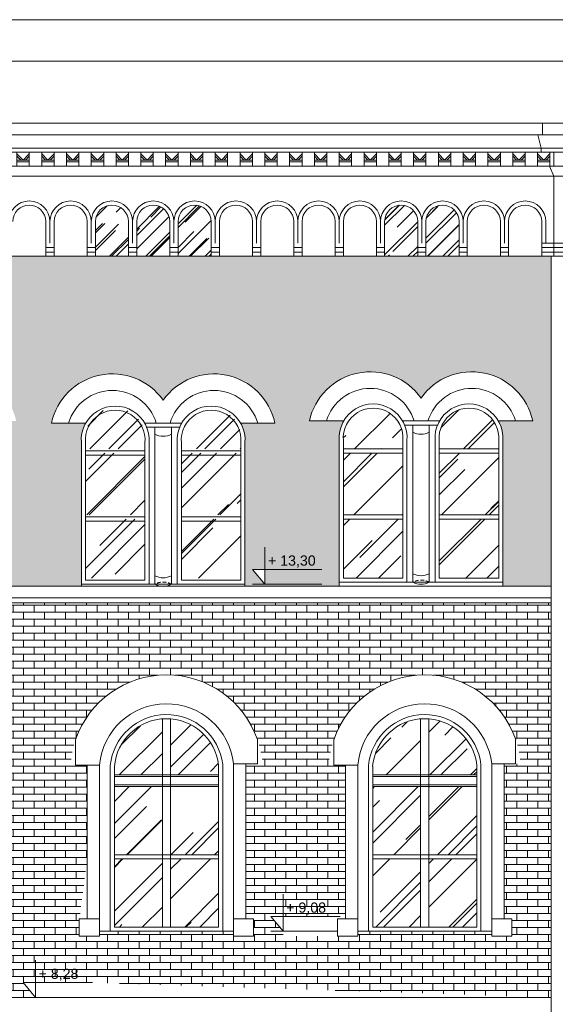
# Model space of a CAD drawing. Header units: millimetres. Extents: x -5254 to 173417, y -28809 to -6400.
# Tile 151 of 256: x 120555 to 121203, y -19064 to -17874. Entities that reach past the tile are written whole.
import ezdxf

# ---------------------------------------------------------------- set-up
doc = ezdxf.new("R2010")
doc.units = ezdxf.units.MM
doc.linetypes.add('HIDDEN', pattern=[9.525, 6.35, -3.175])
for name, color, linetype, lineweight in [('me_cegła', 7, 'Continuous', 5), ('me_cienka', 7, 'Continuous', 15), ('me_cienkie', 7, 'Continuous', 9), ('me_drewno', 7, 'Continuous', 15), ('me_koty', 7, 'Continuous', 13), ('me_szyby', 7, 'Continuous', 13), ('me_tabela', 7, 'Continuous', 20), ('me_ściany', 7, 'Continuous', 20)]:
    doc.layers.add(name, color=color, linetype=linetype, lineweight=lineweight)
doc.styles.add('TABELKA', font='arial.ttf')

# ---------------------------------------------------------------- blocks, each defined once
blk = doc.blocks.new('arch1')
at = {"layer": 'me_cienkie'}
for p, q in [((-42, 231.9), (-42, 202.6)), ((178, 231.4), (178, 201)), ((-42, 202.6), (-28, 202.6)), ((178, 201), (164, 201)), ((-13, 0), (149, 0))]:
    blk.add_line(p, q, dxfattribs=at)
for points in [[(-13, 202.6), (-38, 202.6)], [(-28, 15), (-28, 202.6)], [(-13, 0), (-13, 202.6)], [(149, 0), (149, 201)], [(149, 201), (174, 201)], [(164, 15), (164, 201)], [(-13, 4.5), (-13, -6), (-37.5, -6), (-37.5, 15)], [(-37.5, 15), (-13, 15)], [(149, 4.5), (149, -6), (173.5, -6), (173.5, 15)], [(173.5, 15), (149, 15)]]:
    blk.add_lwpolyline(points, dxfattribs=at)
blk.add_arc((67.9, 193.6), 116.4, 18.9472, 160.8043, dxfattribs=at)
blk = doc.blocks.new('*U11737')
at = {"layer": 'me_cienkie'}
for points in [[(-7.5, -8.5), (-7.5, 8.5)], [(-7.5, 6.5), (0, -1)], [(-7.5, 3.7), (-2.8, -1)], [(7.5, 6.5), (0, -1)], [(7.5, 3.7), (2.8, -1)], [(7.5, -8.5), (7.5, 8.5)], [(0, -1), (-7.5, -1)], [(0, -3), (-7.5, -3)], [(0, -1), (7.5, -1)], [(0, -3), (7.5, -3)]]:
    blk.add_lwpolyline(points, dxfattribs=at)
blk = doc.blocks.new('*U11738')
at = {"layer": 'me_cienkie', "color": 0, "linetype": 'ByBlock', "lineweight": -2, "transparency": 16777216}
for p in [(0, 0), (30, 0), (60, 0), (90, 0), (120, 0), (150, 0), (180, 0), (210, 0), (240, 0), (270, 0), (300, 0), (330, 0), (360, 0), (390, 0), (420, 0), (450, 0), (480, 0), (510, 0), (540, 0), (570, 0), (600, 0), (630, 0), (660, 0), (690, 0), (720, 0), (750, 0), (780, 0), (810, 0), (840, 0), (870, 0), (900, 0), (930, 0), (960, 0), (990, 0), (1020, 0), (1050, 0), (1080, 0), (1110, 0), (1140, 0), (1170, 0), (1200, 0), (1230, 0)]:
    blk.add_blockref('*U11737', p, dxfattribs=at)
blk = doc.blocks.new('KOTA')
at = {"color": 0}
for p, q in [((0, 0), (0, 50)), ((-16.6, 20), (76.8, 20)), ((-16.6, 20), (0, 0))]:
    blk.add_line(p, q, dxfattribs=at)
at = {"color": 0, "style": 'TABELKA', "flags": 4}
blk.add_attdef('POZIOM', (1.4, 25), '', height=13.7, rotation=360, dxfattribs=at)

msp = doc.modelspace()

# ---------------------------------------------------------------- hatches: boundary and pattern name
at = {"layer": 'me_cegła'}
h = msp.add_hatch(dxfattribs=at)
h.set_pattern_fill('AR-BRSTD', color=256, scale=0.125)
h.set_pattern_definition([(0, (119228.299, -18558.96), (0, 8.467725), []), (90, (119228.299, -18558.96), (-12.7, 8.467725), [8.46772, -8.46772])])
h.paths.add_polyline_path([(119595.2, -18382.84, -0.1512883), (119600.6, -18359.12), (119559.05, -18359.12, -0.6510077), (119694.2, -18331.35, -0.6510077), (119829.35, -18359.12), (119787.79, -18359.12, -0.1512883), (119793.2, -18382.84), (119793.2, -18553.96), (119793.2, -18558.96), (119933.2, -18558.96), (119933.2, -18159.96), (119228.3, -18159.96), (119228.3, -18558.96), (119275.2, -18558.96), (119275.2, -18553.96), (119275.2, -18382.84, -0.1512883), (119280.6, -18359.12), (119239.05, -18359.12, -0.6510077), (119374.2, -18331.35, -0.6510077), (119509.35, -18359.12), (119467.79, -18359.12, -0.1512883), (119473.2, -18382.84), (119473.2, -18553.96), (119473.2, -18558.96), (119595.2, -18558.96), (119595.2, -18553.96)])
h.paths.add_polyline_path([(119830, -18535.96), (119844.91, -18535.96), (119844.91, -18553.96)], flags=16)
h.paths.add_polyline_path([(120629.7, -18385.34, -0.1512883), (120635.1, -18361.62), (120593.55, -18361.62, -0.6510077), (120728.7, -18333.85, -0.6510077), (120863.85, -18361.62), (120822.29, -18361.62, -0.1512883), (120827.7, -18385.34), (120827.7, -18556.46), (120827.7, -18558.96), (120941.7, -18558.96), (120941.7, -18553.96), (120941.7, -18382.84, -0.1512883), (120947.1, -18359.12), (120905.55, -18359.12, -0.6510077), (121040.7, -18331.35, -0.6510077), (121175.85, -18359.12), (121134.29, -18359.12, -0.1512883), (121139.7, -18382.84), (121139.7, -18553.96), (121139.7, -18558.96), (121198.2, -18558.96), (121198.2, -18159.96), (119950.2, -18159.96), (119950.2, -18558.96), (120003.7, -18558.96), (120003.7, -18553.96), (120003.7, -18382.84, -0.1512883), (120009.1, -18359.12), (119967.55, -18359.12, -0.6510077), (120102.7, -18331.35, -0.6510077), (120237.85, -18359.12), (120196.29, -18359.12, -0.1512883), (120201.7, -18382.84), (120201.7, -18553.96), (120201.7, -18558.96), (120316.7, -18558.96), (120316.7, -18553.96), (120316.7, -18382.84, -0.1512883), (120322.1, -18359.12), (120280.55, -18359.12, -0.6510077), (120415.7, -18331.35, -0.6510077), (120550.85, -18359.12), (120509.29, -18359.12, -0.1512883), (120514.7, -18382.84), (120514.7, -18553.96), (120514.7, -18558.96), (120629.7, -18558.96), (120629.7, -18556.46)])
h.paths.add_polyline_path([(120836.81, -18538.46), (120851.71, -18538.46), (120851.71, -18556.46)], flags=16)
h.paths.add_polyline_path([(120851.76, -18540.09), (120916.97, -18540.09), (120916.97, -18517.91), (120851.76, -18517.91)], flags=24)
h = msp.add_hatch(dxfattribs=at)
h.set_pattern_fill('AR-BRSTD', color=256, scale=0.125)
h.set_pattern_definition([(0, (119950.196, -19055.96), (0, 8.467725), []), (90, (119950.196, -19055.96), (-12.7, 8.46772), [8.46772, -8.46772])])
h.paths.add_polyline_path([(120643.3, -19037.96), (121198.2, -19055.96), (121198.2, -18578.96), (119950.2, -18578.96), (119950.2, -19055.96), (120574.2, -19055.96), (120559.29, -19037.96)])
h.paths.add_polyline_path([(120524.7, -18960.96), (120524.7, -18981.96), (120500.2, -18981.96), (120500.2, -18975.96), (120338.2, -18975.96), (120338.2, -18981.96), (120313.7, -18981.96), (120313.7, -18960.96), (120323.2, -18888.84), (120323.2, -18774.97), (120313.2, -18774.97), (120303.09, -18774.97, -0.931708), (120535.35, -18773.34), (120515.2, -18773.34), (120515.2, -18960.96)], flags=16)
h.paths.add_polyline_path([(120636.69, -18774.97), (120626.69, -18774.97), (120616.59, -18774.97, -0.931708), (120848.84, -18773.34), (120828.69, -18773.34), (120828.69, -18960.96), (120838.19, -18960.96), (120838.19, -18981.96), (120813.69, -18981.96), (120813.69, -18975.96), (120651.69, -18975.96), (120651.69, -18981.96), (120627.19, -18981.96), (120627.19, -18960.96), (120636.69, -18888.84)], flags=16)
h.paths.add_polyline_path([(120482.2, -18970.96), (120356.2, -18970.96), (120356.2, -18787.89, -0.987693), (120482.2, -18775.12)], flags=0)
h.paths.add_polyline_path([(120669.69, -18970.96), (120669.69, -18787.89, -0.987693), (120795.69, -18775.12), (120795.69, -18970.96)], flags=0)
h.paths.add_polyline_path([(120414.2, -18888.46), (120414.2, -18919.54), (120418.32, -18888.46)], flags=0)
h.paths.add_polyline_path([(120669.69, -18888.46), (120727.69, -18888.46), (120727.69, -18844.25), (120727.69, -18786.96), (120737.69, -18786.96), (120737.69, -18844.25), (120737.69, -18919.54), (120727.69, -18919.54)], flags=0)
h.paths.add_polyline_path([(120858.91, -18957.96), (120949.2, -18957.96), (120949.2, -18774.97), (120939.2, -18774.97), (120929.09, -18774.97, -0.931708), (121161.35, -18773.34), (121141.2, -18773.34), (121141.2, -18960.96), (121150.7, -18960.96), (121150.7, -18981.96), (121126.2, -18981.96), (121126.2, -18975.96), (120964.2, -18975.96), (120964.2, -18981.96), (120873.82, -18981.96), (120873.82, -18975.96)], flags=16)
h.paths.add_polyline_path([(120209.7, -18960.96), (120209.7, -18981.96), (120185.2, -18981.96), (120185.2, -18975.96), (120023.2, -18975.96), (120023.2, -18981.96), (119998.7, -18981.96), (119998.7, -18960.96), (120008.2, -18888.84), (120008.2, -18774.97), (119998.2, -18774.97), (119988.09, -18774.97, -0.931708), (120220.35, -18773.34), (120200.2, -18773.34), (120200.2, -18960.96)], flags=16)
h.paths.add_polyline_path([(120949.2, -18774.97), (120939.2, -18774.97), (120929.09, -18774.97, -0.931708), (121161.35, -18773.34), (121141.2, -18773.34), (121141.2, -18960.96), (121150.7, -18960.96), (121150.7, -18981.96), (121126.2, -18981.96), (121126.2, -18975.96), (120964.2, -18975.96), (120964.2, -18981.96), (120939.7, -18981.96), (120939.7, -18960.96), (120949.2, -18888.84)], flags=0)
h.paths.add_polyline_path([(120167.2, -18970.96), (120041.2, -18970.96), (120041.2, -18787.89, -0.987693), (120167.2, -18775.12)], flags=0)
h.paths.add_polyline_path([(120109.2, -18786.96), (120109.2, -18844.25), (120109.2, -18919.54), (120099.2, -18919.54), (120041.2, -18888.46), (120099.2, -18888.46), (120099.2, -18844.25), (120099.2, -18786.96)], flags=0)
h.paths.add_polyline_path([(120982.2, -18970.96), (120982.2, -18787.89, -0.987693), (121108.2, -18775.12), (121108.2, -18970.96)], flags=0)
h.paths.add_polyline_path([(121040.2, -18844.25), (121040.2, -18786.96), (121050.2, -18786.96), (121050.2, -18844.25), (121050.2, -18919.54), (121040.2, -18919.54), (120982.2, -18888.46), (121040.2, -18888.46)], flags=0)
at = {"layer": 'me_szyby'}
h = msp.add_hatch(dxfattribs=at)
h.set_pattern_fill('AR-RROOF', color=256, angle=45)
h.set_pattern_definition([(45, (103144.947, -31160.714), (21.552615, 57.47364), [381, -50.8, 127, -25.4]), (45, (103159.854, -31127.846), (-41.847994, 5.92697), [76.2, -8.382, 152.4, -19.05]), (45, (103138.66, -31136.467), (81.36112, 105.428207), [203.2, -35.56, 101.6, -25.4])])
h.paths.add_polyline_path([(121046.7, -18159.96), (121086.7, -18159.96), (121086.7, -18118.19, 1), (121046.7, -18118.19)])
h.paths.add_polyline_path([(121036.7, -18118.19, 1), (120996.7, -18118.19), (120996.7, -18159.96), (121036.7, -18159.96)])
h.paths.add_polyline_path([(120746.7, -18159.96), (120786.7, -18159.96), (120786.7, -18118.19, 1), (120746.7, -18118.19)])
h.paths.add_polyline_path([(120696.7, -18159.96), (120736.7, -18159.96), (120736.7, -18118.19, 1), (120696.7, -18118.19)])
h.paths.add_polyline_path([(120646.7, -18159.96), (120686.7, -18159.96), (120686.7, -18118.19, 1), (120646.7, -18118.19)])
h.paths.add_polyline_path([(120446.7, -18159.96), (120486.7, -18159.96), (120486.7, -18118.19, 1), (120446.7, -18118.19)])
h.paths.add_polyline_path([(120396.7, -18159.96), (120436.7, -18159.96), (120436.7, -18118.19, 1), (120396.7, -18118.19)])
h.paths.add_polyline_path([(120346.7, -18159.96), (120386.7, -18159.96), (120386.7, -18118.19, 1), (120346.7, -18118.19)])
h.paths.add_polyline_path([(120046.7, -18159.96), (120086.7, -18159.96), (120086.7, -18118.19, 1), (120046.7, -18118.19)])
h.paths.add_polyline_path([(120036.7, -18118.19, 1), (119996.7, -18118.19), (119996.7, -18159.96), (120036.7, -18159.96)])
h.paths.add_polyline_path([(119707.2, -18159.96), (119747.2, -18159.96), (119747.2, -18118.19, 1), (119707.2, -18118.19)])
h.paths.add_polyline_path([(119657.2, -18159.96), (119697.2, -18159.96), (119697.2, -18118.19, 1), (119657.2, -18118.19)])
h.paths.add_polyline_path([(119647.2, -18118.19, 1), (119607.2, -18118.19), (119607.2, -18159.96), (119647.2, -18159.96)])
h.paths.add_polyline_path([(119403.2, -18159.96), (119443.2, -18159.96), (119443.2, -18118.19, 1), (119403.2, -18118.19)])
h.paths.add_polyline_path([(119393.2, -18118.19, 1), (119353.2, -18118.19), (119353.2, -18159.96), (119393.2, -18159.96)])
h.paths.add_polyline_path([(119303.2, -18159.96), (119343.2, -18159.96), (119343.2, -18118.19, 1), (119303.2, -18118.19)])
h.paths.add_polyline_path([(119139.2, -18118.19, 1), (119099.2, -18118.19), (119099.2, -18159.96), (119139.2, -18159.96)])
h.paths.add_polyline_path([(119049.2, -18159.96), (119089.2, -18159.96), (119089.2, -18118.19, 1), (119049.2, -18118.19)])
h.paths.add_polyline_path([(119039.2, -18118.19, 1), (118999.2, -18118.19), (118999.2, -18159.96), (119039.2, -18159.96)])
h = msp.add_hatch(dxfattribs=at)
h.set_pattern_fill('AR-RROOF', color=256, scale=2.2, angle=45)
h.set_pattern_definition([(45, (107117.45, -29781.74), (47.41575, 126.442), [838.2, -111.76, 279.4, -55.88]), (45, (107150.25, -29709.43), (-92.0656, 13.03933), [167.64, -18.4404, 335.28, -41.91]), (45, (107103.622, -29728.396), (178.994465, 231.942055), [447.04, -78.232, 223.52, -55.88])])
h.paths.add_polyline_path([(120750.7, -18477.63), (120822.7, -18477.63), (120822.7, -18548.96), (120750.7, -18548.96)])
h.paths.add_polyline_path([(120750.7, -18397.84), (120822.7, -18397.84), (120822.7, -18472.63), (120750.7, -18472.63)])
h.paths.add_polyline_path([(120822.7, -18382.84), (120822.7, -18392.84), (120750.7, -18392.84), (120750.7, -18382.84, -1.0903832)])
h.paths.add_polyline_path([(120706.7, -18382.84), (120706.7, -18392.84), (120634.7, -18392.84), (120634.7, -18382.84, -1.0903832)])
h.paths.add_polyline_path([(120634.7, -18397.84), (120706.7, -18397.84), (120706.7, -18472.63), (120634.7, -18472.63)])
h.paths.add_polyline_path([(120634.7, -18477.63), (120706.7, -18477.63), (120706.7, -18548.96), (120634.7, -18548.96)])
h = msp.add_hatch(dxfattribs=at)
h.set_pattern_fill('AR-RROOF', color=256, scale=2.2, angle=45)
h.set_pattern_definition([(45, (106805.45, -29781.74), (47.41575, 126.442), [838.2, -111.76, 279.4, -55.88]), (45, (106838.25, -29709.43), (-92.0656, 13.03933), [167.64, -18.4404, 335.28, -41.91]), (45, (106791.622, -29728.396), (178.994465, 231.942055), [447.04, -78.232, 223.52, -55.88])])
h.paths.add_polyline_path([(121062.7, -18477.63), (121134.7, -18477.63), (121134.7, -18548.96), (121062.7, -18548.96)])
h.paths.add_polyline_path([(121062.7, -18397.84), (121134.7, -18397.84), (121134.7, -18472.63), (121062.7, -18472.63)])
h.paths.add_polyline_path([(121134.7, -18382.84), (121134.7, -18392.84), (121062.7, -18392.84), (121062.7, -18382.84, -1.0903832)])
h.paths.add_polyline_path([(121018.7, -18382.84), (121018.7, -18392.84), (120946.7, -18392.84), (120946.7, -18382.84, -1.0903832)])
h.paths.add_polyline_path([(120946.7, -18397.84), (121018.7, -18397.84), (121018.7, -18472.63), (120946.7, -18472.63)])
h.paths.add_polyline_path([(120946.7, -18477.63), (121018.7, -18477.63), (121018.7, -18548.96), (120946.7, -18548.96)])
h = msp.add_hatch(dxfattribs=at)
h.set_pattern_fill('AR-RROOF', color=256, scale=2.2, angle=45)
h.set_pattern_definition([(45, (101483.12, -29786.74), (47.41575, 126.442), [838.2, -111.76, 279.4, -55.88]), (45, (101515.914, -29714.43), (-92.06559, 13.03933), [167.64, -18.4404, 335.28, -41.91]), (45, (101469.29, -29733.396), (178.994465, 231.942055), [447.04, -78.232, 223.52, -55.88])])
h.paths.add_polyline_path([(120737.69, -18719.15, -0.3592557), (120795.69, -18775.12), (120795.69, -18786.96), (120737.69, -18786.96)])
h.paths.add_polyline_path([(120727.69, -18719.16), (120727.69, -18786.96), (120669.69, -18786.96), (120669.69, -18776.68, -0.3655516)])
h.paths.add_polyline_path([(120737.69, -18844.25), (120737.69, -18800.96), (120795.69, -18800.96), (120795.69, -18883.46), (120737.69, -18883.46)])
h.paths.add_polyline_path([(120669.69, -18800.96), (120727.69, -18800.96), (120727.69, -18844.25), (120727.69, -18883.46), (120669.69, -18883.46)])
h.paths.add_polyline_path([(120669.69, -18888.46), (120727.69, -18888.46), (120727.69, -18919.54), (120727.69, -18970.96), (120669.69, -18970.96)])
h.paths.add_polyline_path([(120737.69, -18919.54), (120737.69, -18888.46), (120737.69, -18888.46), (120795.69, -18888.46), (120795.69, -18970.96), (120737.69, -18970.96)])
h = msp.add_hatch(dxfattribs=at)
h.set_pattern_fill('AR-RROOF', color=256, scale=2.2, angle=45)
h.set_pattern_definition([(45, (101170.614, -29786.74), (47.41575, 126.442), [838.2, -111.76, 279.4, -55.88]), (45, (101203.41, -29714.43), (-92.06559, 13.03933), [167.64, -18.4404, 335.28, -41.91]), (45, (101156.784, -29733.396), (178.994465, 231.942055), [447.04, -78.232, 223.52, -55.88])])
h.paths.add_polyline_path([(121050.2, -18719.15, -0.3592557), (121108.2, -18775.12), (121108.2, -18786.96), (121050.2, -18786.96)])
h.paths.add_polyline_path([(121040.2, -18719.16), (121040.2, -18786.96), (120982.2, -18786.96), (120982.2, -18776.68, -0.3655516)])
h.paths.add_polyline_path([(121050.2, -18844.25), (121050.2, -18800.96), (121108.2, -18800.96), (121108.2, -18883.46), (121050.2, -18883.46)])
h.paths.add_polyline_path([(120982.2, -18800.96), (121040.2, -18800.96), (121040.2, -18844.25), (121040.2, -18883.46), (120982.2, -18883.46)])
h.paths.add_polyline_path([(120982.2, -18888.46), (121040.2, -18888.46), (121040.2, -18919.54), (121040.2, -18970.96), (120982.2, -18970.96)])
h.paths.add_polyline_path([(121050.2, -18919.54), (121050.2, -18888.46), (121050.2, -18888.46), (121108.2, -18888.46), (121108.2, -18970.96), (121050.2, -18970.96)])

# ---------------------------------------------------------------- linework, layer by layer
at = {"layer": 'me_cienka'}
msp.add_line((121198.2, -19430), (121198.2, -18159.96), dxfattribs=at)
for points in [[(121187.52, -18013.19), (121187.52, -17999.19), (122442.7, -17999.19)], [(122559.7, -18013.19), (121175.52, -18013.19)]]:
    msp.add_lwpolyline(points, dxfattribs=at)
at = {"layer": 'me_cienkie'}
for p, q in [((121186.2, -18029.19), (119962.2, -18029.19)), ((121201.2, -18029.19), (122559.7, -18029.19)), ((119962.2, -18034.19), (121186.2, -18034.19)), ((122559.7, -18034.19), (121201.2, -18034.19)), ((121196.2, -18051.19), (119952.2, -18051.19)), ((121201.2, -18051.19), (122559.7, -18051.19)), ((119947.2, -18063.19), (121201.2, -18063.19)), ((121201.2, -18063.19), (121201.2, -18159.96)), ((122559.7, -18063.19), (121201.2, -18063.19)), ((120596.7, -18149.29), (120586.7, -18149.29)), ((120646.7, -18149.29), (120636.7, -18149.29)), ((120696.7, -18149.29), (120686.7, -18149.29)), ((120746.7, -18149.29), (120736.7, -18149.29)), ((120796.7, -18149.29), (120786.7, -18149.29)), ((120846.7, -18149.29), (120836.7, -18149.29)), ((120896.7, -18149.29), (120886.7, -18149.29)), ((120946.7, -18149.29), (120936.7, -18149.29)), ((120996.7, -18149.29), (120986.7, -18149.29)), ((121046.7, -18149.29), (121036.7, -18149.29)), ((121096.7, -18149.29), (121086.7, -18149.29)), ((121146.7, -18149.29), (121136.7, -18149.29)), ((121201.2, -18144.29), (121186.7, -18144.29)), ((121201.2, -18149.29), (121186.7, -18149.29)), ((121217.7, -18144.29), (121201.2, -18144.29)), ((121217.7, -18149.29), (121201.2, -18149.29)), ((125073.2, -18159.96), (119228.3, -18159.96)), ((120596.7, -18154.96), (120586.7, -18154.96)), ((120646.7, -18154.96), (120636.7, -18154.96)), ((120696.7, -18154.96), (120686.7, -18154.96)), ((120746.7, -18154.96), (120736.7, -18154.96)), ((120796.7, -18154.96), (120786.7, -18154.96)), ((120846.7, -18154.96), (120836.7, -18154.96)), ((120896.7, -18154.96), (120886.7, -18154.96)), ((120946.7, -18154.96), (120936.7, -18154.96)), ((120996.7, -18154.96), (120986.7, -18154.96)), ((121046.7, -18154.96), (121036.7, -18154.96)), ((121096.7, -18154.96), (121086.7, -18154.96)), ((121146.7, -18154.96), (121136.7, -18154.96)), ((121201.2, -18154.96), (121186.7, -18154.96)), ((121217.7, -18154.96), (121201.2, -18154.96)), ((120941.7, -18558.96), (120941.7, -18553.96)), ((121057.7, -18553.96), (121023.7, -18553.96)), ((121139.7, -18558.96), (121139.7, -18553.96)), ((120629.7, -18558.96), (120629.7, -18556.46)), ((120745.7, -18556.46), (120711.7, -18556.46)), ((120827.7, -18558.96), (120827.7, -18556.46)), ((120920.82, -18556.46), (120836.81, -18556.46)), ((120813.69, -18975.96), (120651.69, -18975.96)), ((120801.71, -18975.96), (120663.71, -18975.96)), ((120801.71, -18975.96), (120663.71, -18975.96)), ((120801.71, -18975.96), (120663.71, -18975.96)), ((120800.69, -18975.96), (120664.69, -18975.96)), ((120858.91, -18975.96), (120939.7, -18975.96)), ((121126.2, -18975.96), (120964.2, -18975.96)), ((121114.22, -18975.96), (120976.22, -18975.96)), ((121114.22, -18975.96), (120976.22, -18975.96)), ((121114.22, -18975.96), (120976.22, -18975.96)), ((121113.2, -18975.96), (120977.2, -18975.96))]:
    msp.add_line(p, q, dxfattribs=at)
for points in [[(121201.2, -18013.19), (121181.89, -18013.19)], [(121186.2, -18029.19), (121181.89, -18013.19)], [(121201.2, -18029.19), (121186.2, -18029.19), (121186.2, -18034.19)], [(121201.2, -18034.19), (121186.2, -18034.19)], [(121201.2, -18051.19), (121201.2, -18034.19)], [(121196.2, -18051.19), (121201.2, -18063.19)], [(121201.2, -18063.19), (121196.2, -18051.19), (121201.2, -18051.19)], [(120586.7, -18118.19), (120586.7, -18159.96)], [(120591.7, -18118.19), (120591.7, -18144.29)], [(120591.7, -18118.19), (120591.7, -18144.29)], [(120596.7, -18118.19), (120596.7, -18159.96)], [(120596.7, -18118.19), (120596.7, -18159.96)], [(120636.7, -18118.19), (120636.7, -18159.96)], [(120641.7, -18118.19), (120641.7, -18144.29)], [(120641.7, -18118.19), (120641.7, -18144.29)], [(120641.7, -18118.19), (120641.7, -18144.29)], [(120641.7, -18118.19), (120641.7, -18144.29)], [(120641.7, -18118.19), (120641.7, -18144.29)], [(120646.7, -18118.19), (120646.7, -18159.96)], [(120646.7, -18118.19), (120646.7, -18159.96)], [(120686.7, -18118.19), (120686.7, -18159.96)], [(120691.7, -18118.19), (120691.7, -18144.29)], [(120691.7, -18118.19), (120691.7, -18144.29)], [(120691.7, -18118.19), (120691.7, -18144.29)], [(120691.7, -18118.19), (120691.7, -18144.29)], [(120691.7, -18118.19), (120691.7, -18144.29)], [(120691.7, -18118.19), (120691.7, -18144.29)], [(120691.7, -18118.19), (120691.7, -18144.29)], [(120691.7, -18118.19), (120691.7, -18144.29)], [(120691.7, -18118.19), (120691.7, -18144.29)], [(120691.7, -18118.19), (120691.7, -18144.29)], [(120691.7, -18118.19), (120691.7, -18144.29)], [(120691.7, -18118.19), (120691.7, -18144.29)], [(120696.7, -18118.19), (120696.7, -18159.96)], [(120696.7, -18118.19), (120696.7, -18159.96)], [(120736.7, -18118.19), (120736.7, -18159.96)], [(120741.7, -18118.19), (120741.7, -18144.29)], [(120741.7, -18118.19), (120741.7, -18144.29)], [(120741.7, -18118.19), (120741.7, -18144.29)], [(120741.7, -18118.19), (120741.7, -18144.29)], [(120741.7, -18118.19), (120741.7, -18144.29)], [(120741.7, -18118.19), (120741.7, -18144.29)], [(120741.7, -18118.19), (120741.7, -18144.29)], [(120741.7, -18118.19), (120741.7, -18144.29)], [(120741.7, -18118.19), (120741.7, -18144.29)], [(120746.7, -18118.19), (120746.7, -18159.96)], [(120786.7, -18118.19), (120786.7, -18159.96)], [(120791.7, -18118.19), (120791.7, -18144.29)], [(120791.7, -18118.19), (120791.7, -18144.29)], [(120791.7, -18118.19), (120791.7, -18144.29)], [(120791.7, -18118.19), (120791.7, -18144.29)], [(120791.7, -18118.19), (120791.7, -18144.29)], [(120791.7, -18118.19), (120791.7, -18144.29)], [(120791.7, -18118.19), (120791.7, -18144.29)], [(120791.7, -18118.19), (120791.7, -18144.29)], [(120796.7, -18118.19), (120796.7, -18159.96)], [(120836.7, -18118.19), (120836.7, -18159.96)], [(120841.7, -18118.19), (120841.7, -18144.29)], [(120846.7, -18118.19), (120846.7, -18159.96)], [(120886.7, -18118.19), (120886.7, -18159.96)], [(120891.7, -18118.19), (120891.7, -18144.29)], [(120896.7, -18118.19), (120896.7, -18159.96)], [(120936.7, -18118.19), (120936.7, -18159.96)], [(120941.7, -18118.19), (120941.7, -18144.29)], [(120946.7, -18118.19), (120946.7, -18159.96)], [(120986.7, -18118.19), (120986.7, -18159.96)], [(120991.7, -18118.19), (120991.7, -18144.29)], [(120991.7, -18118.19), (120991.7, -18144.29)], [(120991.7, -18118.19), (120991.7, -18144.29)], [(120996.7, -18118.19), (120996.7, -18159.96)], [(121036.7, -18118.19), (121036.7, -18159.96)], [(121041.7, -18118.19), (121041.7, -18144.29)], [(121041.7, -18118.19), (121041.7, -18144.29)], [(121041.7, -18118.19), (121041.7, -18144.29)], [(121041.7, -18118.19), (121041.7, -18144.29)], [(121041.7, -18118.19), (121041.7, -18144.29)], [(121041.7, -18118.19), (121041.7, -18144.29)], [(121041.7, -18118.19), (121041.7, -18144.29)], [(121041.7, -18118.19), (121041.7, -18144.29)], [(121041.7, -18118.19), (121041.7, -18144.29)], [(121046.7, -18118.19), (121046.7, -18159.96)], [(121086.7, -18118.19), (121086.7, -18159.96)], [(121091.7, -18118.19), (121091.7, -18144.29)], [(121091.7, -18118.19), (121091.7, -18144.29)], [(121091.7, -18118.19), (121091.7, -18144.29)], [(121091.7, -18118.19), (121091.7, -18144.29)], [(121091.7, -18118.19), (121091.7, -18144.29)], [(121091.7, -18118.19), (121091.7, -18144.29)], [(121091.7, -18118.19), (121091.7, -18144.29)], [(121091.7, -18118.19), (121091.7, -18144.29)], [(121091.7, -18118.19), (121091.7, -18144.29)], [(121096.7, -18118.19), (121096.7, -18159.96)], [(121096.7, -18118.19), (121096.7, -18159.96)], [(121136.7, -18118.19), (121136.7, -18159.96)], [(121141.7, -18118.19), (121141.7, -18144.29)], [(121141.7, -18118.19), (121141.7, -18144.29)], [(121141.7, -18118.19), (121141.7, -18144.29)], [(121141.7, -18118.19), (121141.7, -18144.29)], [(121146.7, -18118.19), (121146.7, -18159.96)], [(121146.7, -18118.19), (121146.7, -18159.96)], [(121186.7, -18118.19), (121186.7, -18159.96)], [(121191.7, -18118.19), (121191.7, -18144.29)], [(121191.7, -18118.19), (121191.7, -18144.29)], [(120635.1, -18361.62), (120593.55, -18361.62)], [(120751.1, -18361.62), (120706.29, -18361.62)], [(120822.29, -18361.62), (120863.85, -18361.62)], [(120947.1, -18359.12), (120905.55, -18359.12)], [(121063.1, -18359.12), (121018.29, -18359.12)], [(121134.29, -18359.12), (121175.85, -18359.12)], [(120748.64, -18366.62), (120708.75, -18366.62)], [(120718.7, -18556.46), (120718.7, -18366.62)], [(120738.7, -18556.46), (120738.7, -18366.62)], [(121060.64, -18364.12), (121020.75, -18364.12)], [(121030.7, -18553.96), (121030.7, -18364.12)], [(121050.7, -18553.96), (121050.7, -18364.12)], [(120651.69, -18975.96), (120651.69, -18774.97)], [(120813.69, -18975.96), (120813.69, -18773.34)], [(120964.2, -18975.96), (120964.2, -18774.97)], [(121126.2, -18975.96), (121126.2, -18773.34)]]:
    msp.add_lwpolyline(points, dxfattribs=at)
for centre, radius, start, end in [((120566.7, -18118.19), 25, 0, 180), ((120566.7, -18118.19), 20, 0, 180), ((120616.7, -18118.19), 25, 0, 180), ((120616.7, -18118.19), 20, 0, 180), ((120666.7, -18118.19), 25, 0, 180), ((120666.7, -18118.19), 20, 0, 180), ((120716.7, -18118.19), 25, 0, 180), ((120716.7, -18118.19), 20, 0, 180), ((120766.7, -18118.19), 25, 0, 180), ((120766.7, -18118.19), 20, 0, 180), ((120816.7, -18118.19), 25, 0, 180), ((120816.7, -18118.19), 20, 0, 180), ((120866.7, -18118.19), 25, 0, 180), ((120866.7, -18118.19), 20, 0, 180), ((120916.7, -18118.19), 25, 0, 180), ((120916.7, -18118.19), 20, 0, 180), ((120966.7, -18118.19), 25, 0, 180), ((120966.7, -18118.19), 20, 0, 180), ((121016.7, -18118.19), 25, 0, 180), ((121016.7, -18118.19), 20, 0, 180), ((121066.7, -18118.19), 25, 0, 180), ((121066.7, -18118.19), 20, 0, 180), ((121116.7, -18118.19), 25, 0, 180), ((121116.7, -18118.19), 20, 0, 180), ((121166.7, -18118.19), 25, 0, 180), ((121166.7, -18118.19), 20, 0, 180), ((120667.27, -18377.64), 75.44, 35.48267, 167.74043), ((120790.13, -18377.64), 75.44, 12.25957, 144.51733), ((120979.27, -18375.14), 75.44, 35.48267, 167.74043), ((121102.13, -18375.14), 75.44, 12.25957, 144.51733), ((120667.27, -18377.64), 55.44, 16.79471, 163.20529), ((120790.13, -18377.64), 55.44, 16.79471, 163.20529), ((120979.27, -18375.14), 55.44, 16.79471, 163.20529), ((121102.13, -18375.14), 55.44, 16.79471, 163.20529), ((120790.13, -18377.64), 75.44, 162.84299, 163.20529), ((121102.13, -18375.14), 75.44, 162.84299, 163.20529), ((120728.7, -18356.9), 20.77, 241.21372, 298.78628), ((121040.7, -18354.4), 20.77, 241.21372, 298.78628), ((120728.7, -18527.98), 20.77, 241.21372, 298.78628), ((121040.7, -18525.48), 20.77, 241.21372, 298.78628), ((121040.7, -18535.76), 20.77, 241.21372, 298.78628), ((120728.7, -18538.26), 20.77, 241.21372, 298.78628), ((120732.77, -18782.38), 81.42, 6.37045, 174.77956), ((121045.28, -18782.38), 81.42, 6.37045, 174.77956)]:
    msp.add_arc(centre, radius, start, end, dxfattribs=at)
at = {"layer": 'me_cienkie', "linetype": 'HIDDEN', "ltscale": 0.7}
for centre in [(120728.7, -18574.66), (121040.7, -18572.16)]:
    msp.add_arc(centre, 20.77, 61.21372, 118.78628, dxfattribs=at)
at = {"layer": 'me_drewno'}
for points in [[(120629.7, -18556.46), (120629.7, -18385.34)], [(120634.7, -18551.46), (120634.7, -18385.34)], [(120706.7, -18551.46), (120706.7, -18385.34)], [(120711.7, -18556.46), (120711.7, -18385.34)], [(120745.7, -18556.46), (120745.7, -18385.34)], [(120750.7, -18551.46), (120750.7, -18385.34)], [(120822.7, -18551.46), (120822.7, -18385.34)], [(120827.7, -18556.46), (120827.7, -18385.34)], [(120941.7, -18553.96), (120941.7, -18382.84)], [(120946.7, -18548.96), (120946.7, -18382.84)], [(121018.7, -18548.96), (121018.7, -18382.84)], [(121023.7, -18553.96), (121023.7, -18382.84)], [(121057.7, -18553.96), (121057.7, -18382.84)], [(121062.7, -18548.96), (121062.7, -18382.84)], [(121134.7, -18548.96), (121134.7, -18382.84)], [(121139.7, -18553.96), (121139.7, -18382.84)], [(120706.7, -18395.34), (120634.7, -18395.34)], [(120822.7, -18395.34), (120750.7, -18395.34)], [(121018.7, -18392.84), (120946.7, -18392.84)], [(121018.7, -18397.84), (120946.7, -18397.84)], [(121134.7, -18392.84), (121062.7, -18392.84)], [(121134.7, -18397.84), (121062.7, -18397.84)], [(120706.7, -18400.34), (120634.7, -18400.34)], [(120822.7, -18400.34), (120750.7, -18400.34)], [(120706.7, -18475.13), (120634.7, -18475.13)], [(120706.7, -18480.13), (120634.7, -18480.13)], [(120822.7, -18475.13), (120750.7, -18475.13)], [(120822.7, -18480.13), (120750.7, -18480.13)], [(121018.7, -18472.63), (120946.7, -18472.63)], [(121018.7, -18477.63), (120946.7, -18477.63)], [(121134.7, -18472.63), (121062.7, -18472.63)], [(121134.7, -18477.63), (121062.7, -18477.63)], [(120706.7, -18551.46), (120634.7, -18551.46)], [(120822.7, -18551.46), (120750.7, -18551.46)], [(121023.7, -18553.96), (120941.7, -18553.96)], [(121018.7, -18548.96), (120946.7, -18548.96)], [(121139.7, -18553.96), (121057.7, -18553.96)], [(121134.7, -18548.96), (121062.7, -18548.96)], [(120711.7, -18556.46), (120629.7, -18556.46)], [(120827.7, -18556.46), (120745.7, -18556.46)], [(120727.69, -18844.25), (120727.69, -18719.16)], [(120737.69, -18844.25), (120737.69, -18719.15)], [(121040.2, -18844.25), (121040.2, -18719.16)], [(121050.2, -18844.25), (121050.2, -18719.15)], [(120664.69, -18778.31), (120664.69, -18775.61)], [(120664.69, -18970.96), (120664.69, -18776.96)], [(120669.69, -18970.96), (120669.69, -18776.96)], [(120795.69, -18970.96), (120795.69, -18775.12)], [(120800.69, -18776.96), (120800.69, -18774.27)], [(120800.69, -18970.96), (120800.69, -18776.96)], [(120977.2, -18778.31), (120977.2, -18775.61)], [(120977.2, -18970.96), (120977.2, -18776.96)], [(120982.2, -18970.96), (120982.2, -18776.96)], [(121108.2, -18970.96), (121108.2, -18775.12)], [(121113.2, -18776.96), (121113.2, -18774.27)], [(121113.2, -18970.96), (121113.2, -18776.96)], [(120795.69, -18786.96), (120669.69, -18786.96)], [(120795.69, -18788.96), (120669.69, -18788.96)], [(121108.2, -18786.96), (120982.2, -18786.96)], [(121108.2, -18788.96), (120982.2, -18788.96)], [(120795.69, -18798.96), (120669.69, -18798.96)], [(120795.69, -18800.96), (120669.69, -18800.96)], [(121108.2, -18798.96), (120982.2, -18798.96)], [(121108.2, -18800.96), (120982.2, -18800.96)], [(120727.69, -18919.54), (120727.69, -18844.25)], [(120737.69, -18919.54), (120737.69, -18844.25)], [(121040.2, -18919.54), (121040.2, -18844.25)], [(121050.2, -18919.54), (121050.2, -18844.25)], [(120737.69, -18883.46), (120669.69, -18883.46)], [(120795.69, -18883.46), (120737.69, -18883.46)], [(121050.2, -18883.46), (120982.2, -18883.46)], [(121108.2, -18883.46), (121050.2, -18883.46)], [(120737.69, -18888.46), (120669.69, -18888.46)], [(120795.69, -18888.46), (120737.69, -18888.46)], [(121050.2, -18888.46), (120982.2, -18888.46)], [(121108.2, -18888.46), (121050.2, -18888.46)], [(120727.69, -18970.96), (120727.69, -18919.54)], [(120737.69, -18970.96), (120737.69, -18919.54)], [(121040.2, -18970.96), (121040.2, -18919.54)], [(121050.2, -18970.96), (121050.2, -18919.54)], [(120800.69, -18975.96), (120664.74, -18975.96), (120664.65, -18970.96)], [(120795.69, -18970.96), (120669.69, -18970.96)], [(120795.69, -18975.96), (120800.69, -18975.96), (120800.69, -18970.96)], [(121113.2, -18975.96), (120977.24, -18975.96), (120977.15, -18970.96)], [(121108.2, -18970.96), (120982.2, -18970.96)], [(121108.2, -18975.96), (121113.2, -18975.96), (121113.2, -18970.96)]]:
    msp.add_lwpolyline(points, dxfattribs=at)
for centre, radius, start, end in [((120982.7, -18379.71), 41.12, 355.62868, 184.37132), ((121098.7, -18379.71), 41.12, 355.62868, 184.37132), ((120670.7, -18382.21), 41.12, 355.62868, 184.37132), ((120670.7, -18382.22), 36.13, 355.04842, 184.95158), ((120786.7, -18382.21), 41.12, 355.62868, 184.37132), ((120786.7, -18382.22), 36.13, 355.04842, 184.95158), ((120982.7, -18379.72), 36.13, 355.04842, 184.95158), ((121098.7, -18379.72), 36.13, 355.04842, 184.95158), ((120732.77, -18782.37), 68.41, 6.7987, 174.33578), ((120732.77, -18782.29), 63.33, 6.49887, 175.17601), ((121045.27, -18782.37), 68.41, 6.7987, 174.33578), ((121045.28, -18782.29), 63.33, 6.49887, 175.17601)]:
    msp.add_arc(centre, radius, start, end, dxfattribs=at)
at = {"layer": 'me_szyby'}
for p, q in [((121187.52, -17999.19), (119947.2, -17999.19)), ((119947.2, -18013.19), (121175.52, -18013.19))]:
    msp.add_line(p, q, dxfattribs=at)
at = {"layer": 'me_tabela'}
for points in [[(118319.9, -20844.07), (125319.9, -20844.07), (125319.9, -17874.07), (118319.9, -17874.07)], [(118369.9, -20794.07), (125269.9, -20794.07), (125269.9, -17924.07), (118369.9, -17924.07)]]:
    msp.add_lwpolyline(points, close=True, dxfattribs=at)
at = {"layer": 'me_ściany'}
for p, q in [((119950.2, -18558.96), (121198.2, -18558.96)), ((119950.2, -18572.96), (121198.2, -18572.96)), ((119950.2, -18578.96), (121198.2, -18578.96)), ((119950.2, -19055.96), (121198.2, -19055.96))]:
    msp.add_line(p, q, dxfattribs=at)

# ---------------------------------------------------------------- block references
at = {"layer": 'me_cienkie', "xscale": -1}
for name, p in [('*U11738', (121189.2, -18042.69)), ('arch1', (120800.69, -18975.96)), ('arch1', (121113.2, -18975.96))]:
    msp.add_blockref(name, p, dxfattribs=at)
at = {"layer": 'me_koty'}
ref = msp.add_blockref('KOTA', (120851.71, -18556.46), dxfattribs=dict(at, xscale=0.8999999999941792, yscale=0.8999999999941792, zscale=0.6))
ref.add_attrib('POZIOM', '+ 13,30', (120855.45, -18533.96), dxfattribs={"layer": '0', "height": 12.303, "style": 'TABELKA', "flags": 4})
ref = msp.add_blockref('KOTA', (120873.82, -18975.96), dxfattribs=dict(at, xscale=0.8999999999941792, yscale=0.8999999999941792, zscale=0.6))
ref.add_attrib('POZIOM', '+ 9,08', (120877.55, -18953.46), dxfattribs={"layer": '0', "height": 12.303, "style": 'TABELKA', "flags": 4})
ref = msp.add_blockref('KOTA', (120574.2, -19055.96), dxfattribs=dict(at, xscale=0.8999999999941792, yscale=0.8999999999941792, zscale=0.6))
ref.add_attrib('POZIOM', '+ 8,28', (120577.93, -19033.46), dxfattribs={"layer": '0', "height": 12.303, "style": 'TABELKA', "flags": 4})

doc.saveas('drawing.dxf')
